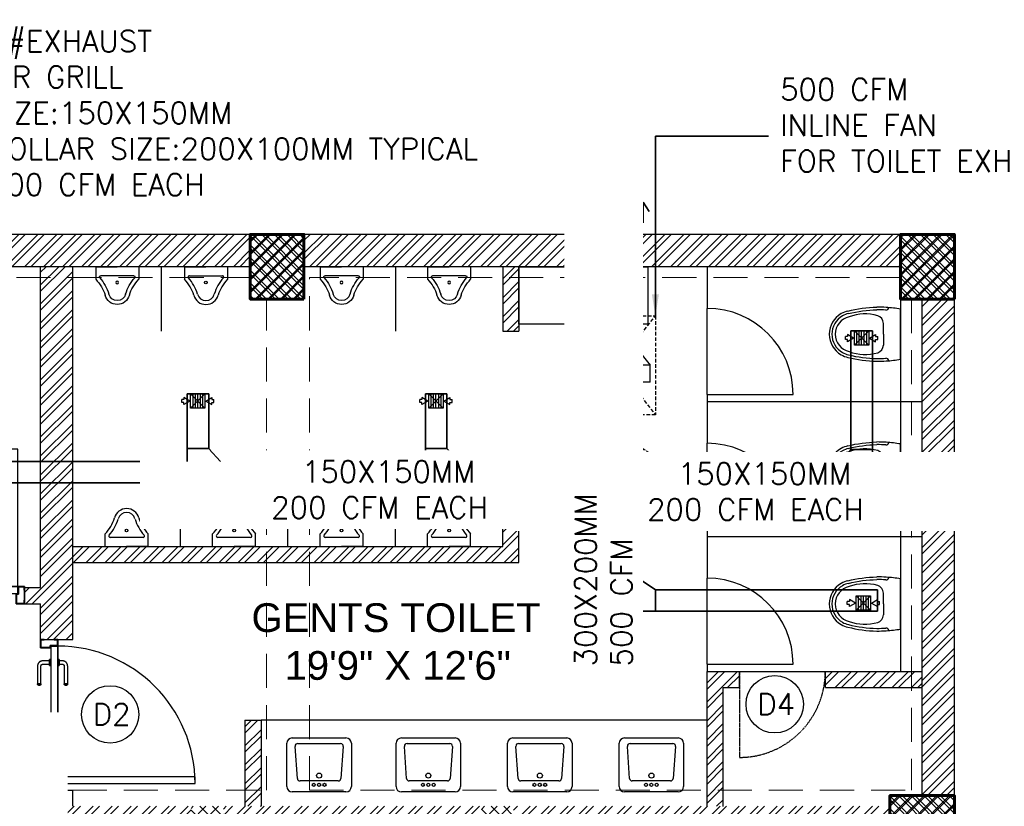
# Model space of a CAD drawing. Header units: inches. Extents: x 110711 to 158499, y 12149 to 19253.
# Tile 30 of 46: x 124023 to 124298, y 18193 to 18412. Entities that reach past the tile are written whole.
import ezdxf

# ---------------------------------------------------------------- set-up
doc = ezdxf.new("R2010")
doc.units = ezdxf.units.IN
doc.header["$MEASUREMENT"] = 0
doc.linetypes.add('HIDDEN', pattern=[0.375, 0.25, -0.125])
for name, color, linetype in [('0-SA-DUCT', 250, 'Continuous'), ('AC-SAD', 104, 'Continuous'), ('AR PLANS', 7, 'Continuous'), ('PP-HVAC- GRILL', 1, 'Continuous')]:
    doc.layers.add(name, color=color, linetype=linetype)
for name, color, linetype, lineweight in [('DIFFUSER', 3, 'Continuous', 30), ('EXHAUST AIR DUCT', 13, 'Continuous', 35), ('HVAC SERVICE', 7, 'Continuous', 35), ('HVAC TEXT PP', 7, 'Continuous', 20), ('INLINE  EXHAUST', 211, 'Continuous', 0), ('PD_COLUMN', 2, 'Continuous', 60), ('PD_DOOR', 42, 'Continuous', 25), ('PD_HATCH', 45, 'Continuous', 9)]:
    doc.layers.add(name, color=color, linetype=linetype, lineweight=lineweight)
doc.layers.add('PD_BASE', color=8, linetype='Continuous', transparency=0.5)
doc.styles.get("Standard").update_dxf_attribs({"font": 'romans.shx', "height": 6})
doc.styles.add('style1', font='arial.ttf', dxfattribs={"height": 500})
doc.dimstyles.new('ISO-10', dxfattribs={"dimtxt": 6, "dimasz": 0.5, "dimexe": 1.25, "dimexo": 0.625, "dimtad": 1, "dimtoh": 1, "dimdec": 1, "dimlunit": 4, "dimtxsty": 'Standard', "dimblk": 'ARCHTICK', "dimcen": 2.5, "dimclrt": 3, "dimadec": 0, "dimazin": 0, "dimtfac": 1, "dimtdec": 1, "dimtmove": 1, "dimatfit": 3, "dimfxl": 1, "dimarcsym": 0})
pattern_1 = [(45, (27129.4692, 17879.387), (-2.65165043, 2.65165043), []), (45, (27131.237, 17879.387), (-2.65165043, 2.65165043), [])]
pattern_2 = [(45, (145443.2833, 25769.4912), (-1.767766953, 1.767766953), []), (135, (145443.2833, 25769.4912), (-1.767766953, -1.767766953), [])]

# ---------------------------------------------------------------- blocks, each defined once
blk = doc.blocks.new('columns2')
at = {"layer": 'PD_HATCH'}
h = blk.add_hatch(dxfattribs=at)
h.set_pattern_fill('ANSI37', color=175, scale=20)
h.paths.add_polyline_path([(387, -250), (387, -268), (369, -268), (369, -250)])
h.paths.add_polyline_path([(18, 0), (18, -15), (0, -15), (0, 0)])
h.paths.add_polyline_path([(18, -828), (18, -813), (0, -813), (0, -828)])
h.paths.add_polyline_path([(201, -870), (186, -870), (186, -888), (201, -888)])
h.paths.add_polyline_path([(570, -870), (555, -870), (555, -888), (570, -888)])
h.paths.add_polyline_path([(754.5, -870), (739.5, -870), (739.5, -888), (754.5, -888)])
h.paths.add_polyline_path([(934.5, -870), (919.5, -870), (919.5, -888), (934.5, -888)])
h.paths.add_polyline_path([(385.5, -870), (370.5, -870), (370.5, -888), (385.5, -888)])
h.paths.add_polyline_path([(201, 42), (186, 42), (186, 60), (201, 60)])
h.paths.add_polyline_path([(387, -578), (387, -560), (369, -560), (369, -578)])
h.paths.add_polyline_path([(1116, -731.5), (1116, -716.5), (1098, -716.5), (1098, -731.5)])
h.paths.add_polyline_path([(1116, -111.5), (1116, -96.5), (1098, -96.5), (1098, -111.5)])
h.paths.add_polyline_path([(1116, -561.5), (1116, -576.5), (1098, -576.5), (1098, -561.5)])
h.paths.add_polyline_path([(1116, -251.5), (1116, -266.5), (1098, -266.5), (1098, -251.5)])
h.paths.add_polyline_path([(0, -731.5), (0, -716.5), (18, -716.5), (18, -731.5)])
h.paths.add_polyline_path([(0, -111.5), (0, -96.5), (18, -96.5), (18, -111.5)])
h.paths.add_polyline_path([(0, -406.5), (0, -421.5), (18, -421.5), (18, -406.5)])
h.paths.add_polyline_path([(0, -561.5), (0, -576.5), (18, -576.5), (18, -561.5)])
h.paths.add_polyline_path([(0, -251.5), (0, -266.5), (18, -266.5), (18, -251.5)])
h.paths.add_polyline_path([(993, -111.5), (993, -99.5), (984, -99.5), (984, -111.5)])
h.paths.add_polyline_path([(993, -189.5), (993, -201.5), (984, -201.5), (984, -189.5)])
h.paths.add_polyline_path([(903, -111.5), (903, -99.5), (912, -99.5), (912, -111.5)])
h.paths.add_polyline_path([(903, -189.5), (903, -201.5), (912, -201.5), (912, -189.5)])
h.paths.add_polyline_path([(75, -870), (60, -870), (60, -888), (75, -888)])
h.paths.add_polyline_path([(1116, -870), (1101, -870), (1101, -888), (1116, -888)])
h.paths.add_polyline_path([(75, 42), (60, 42), (60, 60), (75, 60)])
h.paths.add_polyline_path([(570, 42), (555, 42), (555, 60), (570, 60)])
h.paths.add_polyline_path([(754.5, 42), (739.5, 42), (739.5, 60), (754.5, 60)])
h.paths.add_polyline_path([(934.5, 42), (919.5, 42), (919.5, 60), (934.5, 60)])
h.paths.add_polyline_path([(385.5, 42), (370.5, 42), (370.5, 60), (385.5, 60)])
h.paths.add_polyline_path([(1116, 42), (1101, 42), (1101, 60), (1116, 60)])
h.paths.add_polyline_path([(738, -250), (738, -268), (756, -268), (756, -250)])
h.paths.add_polyline_path([(756, -578), (756, -560), (738, -560), (738, -578)])
at = {"layer": 'PD_COLUMN', "color": 175}
for points in [[(934.5, 42), (919.5, 42), (919.5, 60), (934.5, 60)], [(1116, 42), (1101, 42), (1101, 60), (1116, 60)], [(1116, -111.5), (1116, -96.5), (1098, -96.5), (1098, -111.5)]]:
    blk.add_lwpolyline(points, close=True, dxfattribs=at)
at = {"layer": 'PD_HATCH', "color": 175, "linetype": 'HIDDEN', "ltscale": 38}
for p, q in [((754.5, 60), (919.5, 60)), ((1101, 60), (934.5, 60)), ((754.5, 48), (919.5, 48)), ((1101, 48), (936, 48)), ((936, -95), (936, 48)), ((924, -95), (924, 42)), ((1104, 42), (1104, -95)), ((1116, 42), (1116, -96.5)), ((756, -95), (924, -95)), ((936, -95), (1104, -95))]:
    blk.add_line(p, q, dxfattribs=at)
blk = doc.blocks.new('A$C24556D30')
at = {"color": 8}
for p, q in [((170, 400), (170, 20)), ((300, 210), (300, 292.2)), ((300, 210), (300, 127.8))]:
    blk.add_line(p, q, dxfattribs=at)
for points in [[(279.9, 412.5, 0.02753), (170, 400, 0.02753)], [(564.9, 366.1, 0.054905), (349.5, 395, 0.054905)], [(569.7, 385.6, 0.054905), (350, 415, 0.054905)], [(300, 210), (300, 290, 0.704392)], [(300, 210), (300, 130, -0.704392)], [(170, 20, 0.02753), (279.9, 7.5, 0.02753)], [(564.9, 53.9, -0.054905), (349.5, 25, -0.054905)], [(569.7, 34.4, -0.054905), (350, 5, -0.054905)]]:
    blk.add_lwpolyline(points, format="xyb", dxfattribs=at)
for centre, radius, start, end in [((279.9, 412.5), 20, 184.59048, 273.88227), ((350, -585), 1000, 90, 94.02044), ((350, -585), 980, 90, 94.02044), ((530, 210), 180, 60, 77.24247), ((360, 292.2), 60, 105.92494, 180), ((439, 15.2), 348.1, 69.70099, 105.92494), ((530, 210), 135, 0, 77.24247), ((530, 210), 160, 60, 77.24247), ((530, 210), 160, 0, 60), ((530, 210), 180, 0, 60), ((530, 210), 135, 282.75753, 0), ((530, 210), 160, 300, 0), ((530, 210), 180, 300, 0), ((360, 127.8), 60, 180, 254.07506), ((439, 404.8), 348.1, 254.07506, 290.29901), ((279.9, 7.5), 20, 86.11773, 175.40952), ((350, 1005), 1000, 265.97956, 270), ((350, 1005), 980, 265.97956, 270), ((530, 210), 160, 282.75753, 300), ((530, 210), 180, 282.75753, 300)]:
    blk.add_arc(centre, radius, start, end, dxfattribs=at)
blk = doc.blocks.new('LV')
at = {"color": 8}
for p, q in [((-254, 510.1), (254, 510.1)), ((-304.8, 50.8), (-304.8, 459.3)), ((-205.3, 127), (-226.3, 430.8)), ((-201, 458), (203.1, 458)), ((228.4, 430.6), (205.5, 126.8)), ((304.8, 459.3), (304.8, 50.8)), ((180.2, 103.5), (-180, 103.5)), ((254, 0), (-254, 0))]:
    blk.add_line(p, q, dxfattribs=at)
for centre, radius in [((0.4, 154.3), 23.6), ((-50.8, 67.2), 14.4), ((0, 67.2), 15.3), ((50.8, 67.2), 14.4)]:
    blk.add_circle(centre, radius, dxfattribs=at)
for centre, radius, start, end in [((-254, 459.3), 50.8, 90, 180), ((254, 459.3), 50.8, 0, 90), ((-201, 432.6), 25.4, 90, 184.20165), ((203.1, 432.6), 25.4, 355.41795, 90), ((-180, 128.9), 25.4, 184.20165, 270), ((180.2, 128.9), 25.4, 270, 355.41795), ((-254, 50.8), 50.8, 180, 270), ((254, 50.8), 50.8, 270, 0)]:
    blk.add_arc(centre, radius, start, end, dxfattribs=at)
blk = doc.blocks.new('A$C33087201')
at = {"color": 8}
for p, q in [((0, 289.6), (165, 289.6)), ((0, 289.6), (0, 193.2)), ((330, 289.6), (165, 289.6)), ((330, 289.6), (330, 193.2)), ((38.1, 220.9), (291.9, 220.9))]:
    blk.add_line(p, q, dxfattribs=at)
blk.add_circle((165, 168.2), 10.4, dxfattribs=at)
for centre, radius, start, end in [((-215.7, -16.2), 300.6, 16.9059, 44.14458), ((38.1, 210.9), 10, 90, 221.82421), ((-215.7, -16.2), 330.6, 16.9059, 41.82421), ((545.7, -16.2), 330.6, 138.17579, 163.0941), ((545.7, -16.2), 300.6, 135.85542, 163.0941), ((291.9, 210.9), 10, 318.17579, 90), ((164.8, 96.2), 66.2, 195.06809, 270.09426), ((165.2, 96.2), 66.2, 269.90574, 344.93191), ((164.8, 96.2), 96.2, 195.06809, 270.09426), ((165.2, 96.2), 96.2, 269.90574, 344.93191)]:
    blk.add_arc(centre, radius, start, end, dxfattribs=at)
blk = doc.blocks.new('door 1')
at = {"layer": 'PD_DOOR', "color": 8}
for p, q in [((159755.9, 15337.6), (159695.9, 15337.6)), ((159695.9, 15337.6), (159695.9, 15312.6)), ((159695.9, 15312.6), (159695.9, 15337.6)), ((159695.9, 15337.6), (159755.9, 15337.6)), ((159695.9, 15212.6), (159695.9, 15337.6)), ((159697.9, 15312.6), (159697.9, 15335.6)), ((159697.9, 15335.6), (159753.9, 15335.6)), ((159753.9, 15335.6), (159697.9, 15335.6)), ((159697.9, 15335.6), (159697.9, 15312.6)), ((159753.9, 15335.6), (159753.9, 15267.6)), ((159753.9, 15267.6), (159753.9, 15335.6)), ((159755.9, 15265.6), (159755.9, 15337.6)), ((159755.9, 15337.6), (159755.9, 15265.6)), ((160472.9, 15356.5), (160472.9, 15360.1)), ((160472.9, 15360.1), (160472.9, 15356.5)), ((160602.9, 15360.1), (160472.9, 15360.1)), ((160472.9, 15360.1), (160472.9, 15359.7)), ((160472.9, 15335.1), (160472.9, 15360.1)), ((160472.9, 15359.7), (160472.9, 15335.6)), ((160472.9, 15335.1), (160472.9, 15338.8)), ((160472.9, 15338.8), (160472.9, 15335.1)), ((160472.9, 15335.6), (160472.9, 15335.1)), ((160472.9, 15335.1), (160602.9, 15335.1)), ((160795.9, 15337.6), (160735.9, 15337.6)), ((160735.9, 15337.6), (160735.9, 15265.6)), ((160735.9, 15265.6), (160735.9, 15337.6)), ((160735.9, 15337.6), (160795.9, 15337.6)), ((160737.9, 15267.6), (160737.9, 15335.6)), ((160737.9, 15335.6), (160793.9, 15335.6)), ((160793.9, 15335.6), (160737.9, 15335.6)), ((160737.9, 15335.6), (160737.9, 15267.6)), ((160793.9, 15335.6), (160793.9, 15312.6)), ((160793.9, 15312.6), (160793.9, 15335.6)), ((160795.9, 15312.6), (160795.9, 15337.6)), ((160795.9, 15337.6), (160795.9, 15312.6)), ((160795.9, 15337.6), (160795.9, 15212.6)), ((159695.9, 15312.6), (159697.9, 15312.6)), ((159697.9, 15312.6), (159695.9, 15312.6)), ((159753.9, 15267.6), (159738.9, 15267.6)), ((159738.9, 15267.6), (159738.9, 15214.6)), ((159738.9, 15214.6), (159738.9, 15267.6)), ((159738.9, 15267.6), (159753.9, 15267.6)), ((159740.9, 15212.6), (159740.9, 15265.6)), ((159740.9, 15265.6), (159755.9, 15265.6)), ((159755.9, 15265.6), (159740.9, 15265.6)), ((159740.9, 15265.6), (159740.9, 15212.6)), ((160747.9, 15262.6), (159743.9, 15262.6)), ((159743.9, 15262.6), (159743.9, 15212.6)), ((160747.9, 15262.6), (159743.9, 15262.6)), ((159743.9, 15262.6), (159743.9, 15212.6)), ((160605.4, 15272.6), (160605.4, 15262.6)), ((160622.1, 15272.6), (160605.4, 15272.6)), ((160605.4, 15272.6), (160622.1, 15272.6)), ((160650.4, 15262.6), (160605.4, 15262.6)), ((160605.4, 15262.6), (160650.4, 15262.6)), ((160615.4, 15322.6), (160615.4, 15272.6)), ((160640.4, 15272.6), (160615.4, 15272.6)), ((160615.4, 15272.6), (160621.7, 15272.6)), ((160617.9, 15267.6), (160617.9, 15262.6)), ((160637.9, 15267.6), (160617.9, 15267.6)), ((160617.9, 15267.6), (160637.9, 15267.6)), ((160637.9, 15262.6), (160617.9, 15262.6)), ((160617.9, 15262.6), (160637.9, 15262.6)), ((160621.7, 15272.6), (160624.7, 15272.6)), ((160624.7, 15272.6), (160627.9, 15272.6)), ((160627.9, 15272.6), (160631.2, 15272.6)), ((160627.9, 15272.6), (160650.4, 15272.6)), ((160631.2, 15272.6), (160634.2, 15272.6)), ((160650.4, 15272.6), (160633.8, 15272.6)), ((160634.2, 15272.6), (160640.4, 15272.6)), ((160637.9, 15262.6), (160637.9, 15267.6)), ((160640.4, 15272.6), (160640.4, 15322.6)), ((160650.4, 15262.6), (160650.4, 15272.6)), ((160735.9, 15265.6), (160750.9, 15265.6)), ((160750.9, 15265.6), (160735.9, 15265.6)), ((160752.9, 15267.6), (160737.9, 15267.6)), ((160737.9, 15267.6), (160752.9, 15267.6)), ((160747.9, 15212.6), (160747.9, 15262.6)), ((160747.9, 15262.6), (160747.9, 15212.6)), ((160750.9, 15265.6), (160750.9, 15212.6)), ((160750.9, 15212.6), (160750.9, 15265.6)), ((160752.9, 15214.6), (160752.9, 15267.6)), ((160752.9, 15267.6), (160752.9, 15214.6)), ((160793.9, 15312.6), (160795.9, 15312.6)), ((160795.9, 15312.6), (160793.9, 15312.6)), ((159697.9, 15237.6), (159695.9, 15237.6)), ((159695.9, 15237.6), (159695.9, 15212.6)), ((159695.9, 15212.6), (159695.9, 15237.6)), ((159695.9, 15237.6), (159697.9, 15237.6)), ((159695.9, 15212.6), (159740.9, 15212.6)), ((159740.9, 15212.6), (159695.9, 15212.6)), ((159695.9, 15212.6), (159743.9, 15212.6)), ((159743.9, 15212.6), (159695.9, 15212.6)), ((159697.9, 15214.6), (159697.9, 15237.6)), ((159697.9, 15237.6), (159697.9, 15214.6)), ((159738.9, 15214.6), (159697.9, 15214.6)), ((159697.9, 15214.6), (159738.9, 15214.6)), ((159793.9, 15212.6), (159743.9, 15212.6)), ((159743.9, 15212.6), (159743.9, 14208.6)), ((159743.9, 15212.6), (160747.9, 15212.6)), ((159743.9, 15212.6), (159793.9, 15212.6)), ((159743.9, 15212.6), (159793.9, 15212.6)), ((159793.9, 15212.6), (159743.9, 15212.6)), ((159793.9, 14208.6), (159793.9, 15212.6)), ((159793.9, 15212.6), (160747.9, 15212.6)), ((159793.9, 15212.6), (160747.9, 15212.6)), ((160747.9, 15212.6), (159793.9, 15212.6)), ((160605.4, 15212.6), (160605.4, 15202.6)), ((160605.4, 15212.6), (160650.4, 15212.6)), ((160639.2, 15212.6), (160605.4, 15212.6)), ((160605.4, 15202.6), (160650.4, 15202.6)), ((160650.4, 15202.6), (160605.4, 15202.6)), ((160615.4, 15202.6), (160615.4, 15177.6)), ((160615.4, 15202.6), (160640.4, 15202.6)), ((160640.4, 15202.6), (160615.4, 15202.6)), ((160617.9, 15212.6), (160617.9, 15207.6)), ((160617.9, 15212.6), (160637.9, 15212.6)), ((160618.3, 15212.6), (160617.9, 15212.6)), ((160617.9, 15207.6), (160637.9, 15207.6)), ((160637.9, 15207.6), (160617.9, 15207.6)), ((160637.9, 15212.6), (160618.3, 15212.6)), ((160637.9, 15207.6), (160637.9, 15212.6)), ((160650.4, 15212.6), (160639.2, 15212.6)), ((160640.4, 15177.6), (160640.4, 15202.6)), ((160650.4, 15202.6), (160650.4, 15212.6)), ((160747.9, 15212.6), (160795.9, 15212.6)), ((160795.9, 15212.6), (160747.9, 15212.6)), ((160750.9, 15212.6), (160795.9, 15212.6)), ((160795.9, 15212.6), (160750.9, 15212.6)), ((160793.9, 15214.6), (160752.9, 15214.6)), ((160752.9, 15214.6), (160793.9, 15214.6)), ((160795.9, 15237.6), (160793.9, 15237.6)), ((160793.9, 15237.6), (160793.9, 15214.6)), ((160793.9, 15214.6), (160793.9, 15237.6)), ((160793.9, 15237.6), (160795.9, 15237.6)), ((160795.9, 15212.6), (160795.9, 15237.6)), ((160795.9, 15237.6), (160795.9, 15212.6)), ((160472.9, 15165.1), (160472.9, 15161.5)), ((160472.9, 15161.5), (160472.9, 15165.1)), ((160602.9, 15165.1), (160472.9, 15165.1)), ((160472.9, 15165.1), (160472.9, 15164.7)), ((160472.9, 15140.1), (160472.9, 15165.1)), ((160472.9, 15164.7), (160472.9, 15140.6)), ((160472.9, 15143.8), (160472.9, 15140.1)), ((160472.9, 15140.1), (160472.9, 15143.8)), ((160472.9, 15140.6), (160472.9, 15140.1)), ((160472.9, 15140.1), (160602.9, 15140.1)), ((159743.9, 14208.6), (159793.9, 14208.6))]:
    blk.add_line(p, q, dxfattribs=at)
at = {"layer": 'PD_DOOR', "color": 8, "flags": 128}
for points in [[(160460.4, 15347.6), (160460.5, 15348.1), (160460.5, 15348.6), (160460.5, 15349.1), (160460.6, 15349.6), (160460.7, 15350.1), (160460.8, 15350.6), (160460.9, 15351.1), (160461.1, 15351.6), (160461.2, 15352), (160461.4, 15352.5), (160461.6, 15353), (160461.9, 15353.4), (160462.1, 15353.9), (160462.4, 15354.3), (160462.6, 15354.7), (160462.9, 15355.1), (160463.2, 15355.5), (160463.5, 15355.9), (160463.9, 15356.3), (160464.2, 15356.6), (160464.6, 15357), (160465, 15357.3), (160465.4, 15357.6), (160465.8, 15357.9), (160466.2, 15358.2), (160466.6, 15358.4), (160467, 15358.7), (160467.5, 15358.9), (160467.9, 15359.1), (160468.4, 15359.3), (160468.9, 15359.5), (160469.4, 15359.6), (160469.8, 15359.8), (160470.3, 15359.9), (160470.8, 15360), (160471.3, 15360), (160471.8, 15360.1), (160472.3, 15360.1), (160472.8, 15360.1), (160472.9, 15360.1)], [(160472.9, 15335.1), (160472.4, 15335.2), (160471.9, 15335.2), (160471.4, 15335.2), (160470.9, 15335.3), (160470.5, 15335.4), (160470, 15335.5), (160469.5, 15335.6), (160469, 15335.8), (160468.5, 15335.9), (160468.1, 15336.1), (160467.6, 15336.3), (160467.2, 15336.6), (160466.7, 15336.8), (160466.3, 15337.1), (160465.9, 15337.3), (160465.5, 15337.6), (160465.1, 15337.9), (160464.7, 15338.2), (160464.3, 15338.6), (160464, 15338.9), (160463.6, 15339.3), (160463.3, 15339.7), (160463, 15340.1), (160462.7, 15340.5), (160462.4, 15340.9), (160462.2, 15341.3), (160461.9, 15341.8), (160461.7, 15342.2), (160461.5, 15342.7), (160461.3, 15343.1), (160461.1, 15343.6), (160461, 15344.1), (160460.8, 15344.5), (160460.7, 15345), (160460.6, 15345.5), (160460.5, 15346), (160460.5, 15346.5), (160460.5, 15347), (160460.4, 15347.5), (160460.4, 15347.6)], [(160640.4, 15322.6), (160640.4, 15324.1), (160640.3, 15325.6), (160640.2, 15327.1), (160640, 15328.6), (160639.7, 15330.1), (160639.4, 15331.6), (160639, 15333), (160638.5, 15334.4), (160638, 15335.9), (160637.5, 15337.2), (160636.9, 15338.6), (160636.2, 15340), (160635.5, 15341.3), (160634.7, 15342.6), (160633.9, 15343.8), (160633, 15345), (160632.1, 15346.2), (160631.1, 15347.4), (160630.1, 15348.5), (160629.1, 15349.5), (160628, 15350.6), (160626.8, 15351.5), (160625.7, 15352.5), (160624.4, 15353.4), (160623.2, 15354.2), (160621.9, 15355), (160620.6, 15355.7), (160619.3, 15356.4), (160617.9, 15357), (160616.5, 15357.6), (160615.1, 15358.1), (160613.7, 15358.6), (160612.2, 15359), (160610.8, 15359.3), (160609.3, 15359.6), (160607.8, 15359.8), (160606.3, 15360), (160604.8, 15360.1), (160603.3, 15360.1), (160602.9, 15360.1)], [(160602.9, 15335.1), (160603.4, 15335.1), (160603.9, 15335.1), (160604.4, 15335.1), (160604.9, 15335), (160605.4, 15334.9), (160605.9, 15334.8), (160606.4, 15334.7), (160606.9, 15334.5), (160607.3, 15334.3), (160607.8, 15334.2), (160608.3, 15334), (160608.7, 15333.7), (160609.2, 15333.5), (160609.6, 15333.2), (160610, 15333), (160610.4, 15332.7), (160610.8, 15332.4), (160611.2, 15332), (160611.6, 15331.7), (160611.9, 15331.4), (160612.2, 15331), (160612.6, 15330.6), (160612.9, 15330.2), (160613.2, 15329.8), (160613.5, 15329.4), (160613.7, 15329), (160614, 15328.5), (160614.2, 15328.1), (160614.4, 15327.6), (160614.6, 15327.2), (160614.8, 15326.7), (160614.9, 15326.2), (160615.1, 15325.7), (160615.2, 15325.3), (160615.3, 15324.8), (160615.3, 15324.3), (160615.4, 15323.8), (160615.4, 15323.3), (160615.4, 15322.8), (160615.4, 15322.6)], [(160460.4, 15152.6), (160460.5, 15153.1), (160460.5, 15153.6), (160460.5, 15154.1), (160460.6, 15154.6), (160460.7, 15155.1), (160460.8, 15155.6), (160460.9, 15156.1), (160461.1, 15156.6), (160461.2, 15157), (160461.4, 15157.5), (160461.6, 15158), (160461.9, 15158.4), (160462.1, 15158.9), (160462.4, 15159.3), (160462.6, 15159.7), (160462.9, 15160.1), (160463.2, 15160.5), (160463.5, 15160.9), (160463.9, 15161.3), (160464.2, 15161.6), (160464.6, 15162), (160465, 15162.3), (160465.4, 15162.6), (160465.8, 15162.9), (160466.2, 15163.2), (160466.6, 15163.4), (160467, 15163.7), (160467.5, 15163.9), (160467.9, 15164.1), (160468.4, 15164.3), (160468.9, 15164.5), (160469.4, 15164.6), (160469.8, 15164.8), (160470.3, 15164.9), (160470.8, 15165), (160471.3, 15165), (160471.8, 15165.1), (160472.3, 15165.1), (160472.8, 15165.1), (160472.9, 15165.1)], [(160472.9, 15140.1), (160472.4, 15140.2), (160471.9, 15140.2), (160471.4, 15140.2), (160470.9, 15140.3), (160470.5, 15140.4), (160470, 15140.5), (160469.5, 15140.6), (160469, 15140.8), (160468.5, 15140.9), (160468.1, 15141.1), (160467.6, 15141.3), (160467.2, 15141.6), (160466.7, 15141.8), (160466.3, 15142.1), (160465.9, 15142.3), (160465.5, 15142.6), (160465.1, 15142.9), (160464.7, 15143.2), (160464.3, 15143.6), (160464, 15143.9), (160463.6, 15144.3), (160463.3, 15144.7), (160463, 15145.1), (160462.7, 15145.5), (160462.4, 15145.9), (160462.2, 15146.3), (160461.9, 15146.8), (160461.7, 15147.2), (160461.5, 15147.7), (160461.3, 15148.1), (160461.1, 15148.6), (160461, 15149.1), (160460.8, 15149.5), (160460.7, 15150), (160460.6, 15150.5), (160460.5, 15151), (160460.5, 15151.5), (160460.5, 15152), (160460.4, 15152.5), (160460.4, 15152.6)], [(160602.9, 15140.1), (160604.4, 15140.2), (160605.9, 15140.3), (160607.4, 15140.4), (160608.9, 15140.6), (160610.4, 15140.9), (160611.9, 15141.2), (160613.3, 15141.6), (160614.7, 15142), (160616.2, 15142.5), (160617.5, 15143.1), (160618.9, 15143.7), (160620.3, 15144.4), (160621.6, 15145.1), (160622.9, 15145.9), (160624.1, 15146.7), (160625.3, 15147.6), (160626.5, 15148.5), (160627.7, 15149.5), (160628.8, 15150.5), (160629.8, 15151.5), (160630.9, 15152.6), (160631.8, 15153.8), (160632.8, 15154.9), (160633.7, 15156.1), (160634.5, 15157.4), (160635.3, 15158.7), (160636, 15160), (160636.7, 15161.3), (160637.3, 15162.7), (160637.9, 15164.1), (160638.4, 15165.5), (160638.9, 15166.9), (160639.3, 15168.3), (160639.6, 15169.8), (160639.9, 15171.3), (160640.1, 15172.8), (160640.3, 15174.2), (160640.4, 15175.7), (160640.4, 15177.2), (160640.4, 15177.6)], [(160615.4, 15177.6), (160615.4, 15177.1), (160615.4, 15176.6), (160615.4, 15176.1), (160615.3, 15175.7), (160615.2, 15175.2), (160615.1, 15174.7), (160615, 15174.2), (160614.8, 15173.7), (160614.6, 15173.2), (160614.5, 15172.8), (160614.3, 15172.3), (160614, 15171.9), (160613.8, 15171.4), (160613.5, 15171), (160613.3, 15170.6), (160613, 15170.2), (160612.7, 15169.8), (160612.3, 15169.4), (160612, 15169), (160611.7, 15168.7), (160611.3, 15168.3), (160610.9, 15168), (160610.5, 15167.7), (160610.1, 15167.4), (160609.7, 15167.1), (160609.3, 15166.9), (160608.8, 15166.6), (160608.4, 15166.4), (160607.9, 15166.2), (160607.5, 15166), (160607, 15165.8), (160606.5, 15165.7), (160606, 15165.5), (160605.6, 15165.4), (160605.1, 15165.3), (160604.6, 15165.3), (160604.1, 15165.2), (160603.6, 15165.2), (160603.1, 15165.1), (160602.9, 15165.1)]]:
    blk.add_lwpolyline(points, dxfattribs=at)
at = {"layer": 'PD_DOOR', "color": 8}
blk.add_arc((159743.9, 15212.6), 1004, 270, 0, dxfattribs=at)
blk = doc.blocks.new('DOOR1')
at = {"color": 8, "xscale": 0.03818181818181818, "yscale": 0.03818181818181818, "zscale": 0.03818181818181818, "rotation": 90}
blk.add_blockref('door 1', (-2370.94, -8406.75), dxfattribs=at)
blk = doc.blocks.new('D4')
at = {"layer": 'PD_DOOR', "color": 8}
blk.add_circle((0, 0), 8, dxfattribs=at)
at = {"layer": 'PD_DOOR', "color": 8, "insert": (-4.87, 3.03), "char_height": 6, "width": 47.1418, "attachment_point": 1}
blk.add_mtext('D4', dxfattribs=at)
blk = doc.blocks.new('FF')
at = {"layer": 'PD_BASE'}
h = blk.add_hatch(dxfattribs=at)
h.set_pattern_fill('ANSI32', color=8, scale=10)
h.set_pattern_definition([(45, (5.85, -834.2493), (-2.65165, 2.65165), []), (45, (7.6176, -834.2493), (-2.65165, 2.65165), [])])
h.paths.add_polyline_path([(9, -791.5), (0, -791.5), (0, -873), (9, -873)])
h.paths.add_polyline_path([(370.5, -939), (201, -939), (201, -948), (370.5, -948)])
h.paths.add_polyline_path([(555, -939), (385.5, -939), (385.5, -948), (555, -948)])
h.paths.add_polyline_path([(9, -75), (0, -75), (0, -156.5), (9, -156.5)])
h.paths.add_polyline_path([(9, -171.5), (0, -171.5), (0, -311.5), (9, -311.5)])
h.paths.add_polyline_path([(9, -326.5), (0, -326.5), (0, -466.5), (9, -466.5)])
h.paths.add_polyline_path([(9, -481.5), (0, -481.5), (0, -621.5), (9, -621.5)])
h.paths.add_polyline_path([(9, -636.5), (0, -636.5), (0, -776.5), (9, -776.5)])
h.paths.add_polyline_path([(1101, 0), (934.5, 0), (934.5, -9), (1101, -9)])
h.paths.add_polyline_path([(919.5, 0), (754.5, 0), (754.5, -9), (919.5, -9)])
h.paths.add_polyline_path([(739.5, 0), (570, 0), (570, -9), (739.5, -9)])
h.paths.add_polyline_path([(555, 0), (385.5, 0), (385.5, -9), (555, -9)])
h.paths.add_polyline_path([(186, 0), (75, 0), (75, -9), (186, -9)])
h.paths.add_polyline_path([(60, 0), (0, 0), (0, -60), (9, -60), (9, -9), (60, -9)])
h.paths.add_polyline_path([(9, -888), (0, -888), (0, -948), (60, -948), (60, -939), (9, -939)])
h.paths.add_polyline_path([(186, -939), (75, -939), (75, -948), (186, -948)])
h.paths.add_polyline_path([(594.75, -939), (570, -939), (570, -948), (594.75, -948)])
h.paths.add_polyline_path([(739.5, -939), (714.75, -939), (714.75, -948), (739.5, -948)])
h.paths.add_polyline_path([(777, -939), (754.5, -939), (754.5, -948), (777, -948)])
h.paths.add_polyline_path([(919.5, -939), (897, -939), (897, -948), (919.5, -948)])
h.paths.add_polyline_path([(957, -939), (934.5, -939), (934.5, -948), (957, -948)])
h.paths.add_polyline_path([(1101, -939), (1077, -939), (1077, -948), (1101, -948)])
h.paths.add_polyline_path([(1116, -930), (1107, -930)])
h.paths.add_polyline_path([(1116, -791.5), (1107, -791.5), (1107, -930), (1116, -930)])
h.paths.add_polyline_path([(1116, -636.5), (1107, -636.5), (1107, -776.5), (1116, -776.5)])
h.paths.add_polyline_path([(1116, -326.5), (1107, -326.5), (1107, -621.5), (1116, -621.5)])
h.paths.add_polyline_path([(1116, -18), (1107, -18), (1107, -156.5), (1116, -156.5)])
h.paths.add_polyline_path([(1098, -159.5), (993, -159.5), (993, -168.5), (1098, -168.5)])
h.paths.add_polyline_path([(993, -171.5), (984, -171.5), (984, -249.5), (993, -249.5)])
h.paths.add_polyline_path([(984, -159.5), (912, -159.5), (912, -168.5), (984, -168.5)])
h.paths.add_polyline_path([(912, -171.5), (903, -171.5), (903, -249.5), (912, -249.5)])
h.paths.add_polyline_path([(903, -159.5), (822, -159.5), (822, -261.5), (849, -261.5), (849, -252.5), (831, -252.5), (831, -168.5), (903, -168.5)])
h.paths.add_polyline_path([(903, -252.5), (885, -252.5), (885, -261.5), (903, -261.5)], flags=17)
h.paths.add_polyline_path([(930, -252.5), (912, -252.5), (912, -261.5), (930, -261.5)])
h.paths.add_polyline_path([(984, -252.5), (966, -252.5), (966, -261.5), (984, -261.5)])
h.paths.add_polyline_path([(993, -261.5), (984, -261.5), (984, -324.5), (993, -324.5)])
h.paths.add_polyline_path([(1116, -310.5), (1107, -310.5), (1107, -311.5), (1116, -311.5)])
h.paths.add_polyline_path([(1116, -171.5), (1107, -171.5), (1107, -190.5), (1116, -190.5)])
h.paths.add_polyline_path([(237.75, -9), (237.75, 0), (201, 0), (201, -9)])
h.paths.add_polyline_path([(333.75, 0), (333.75, -9), (370.5, -9), (370.5, 0)])
h = blk.add_hatch(dxfattribs=at)
h.set_pattern_fill('ANSI37', color=8, scale=20)
h.set_pattern_definition(pattern_2)
h.paths.add_polyline_path([(934.5, 0), (919.5, 0), (919.5, -18), (934.5, -18)])
h = blk.add_hatch(dxfattribs=at)
h.set_pattern_fill('ANSI37', color=8, scale=20)
h.set_pattern_definition(pattern_2)
h.paths.add_polyline_path([(1116, 0), (1101, 0), (1101, -18), (1116, -18)])
h = blk.add_hatch(dxfattribs=at)
h.set_pattern_fill('ANSI32', color=8, scale=10)
h.set_pattern_definition(pattern_1)
h.paths.add_polyline_path([(591, -9), (585, -9), (585, -45), (591, -45)])
h.paths.add_polyline_path([(591, -45), (585, -45), (585, -81), (591, -81)])
h.paths.add_polyline_path([(585, -81), (585, -117), (591, -117), (591, -81)])
h.paths.add_polyline_path([(591, -117), (585, -117), (585, -153), (591, -153)])
h.paths.add_polyline_path([(591, -153), (585, -153), (585, -189), (591, -189)])
h.paths.add_polyline_path([(591, -189), (585, -189), (585, -225), (591, -225)])
h.paths.add_polyline_path([(870, -9), (861, -9), (861, -98.5), (856.5, -98.5), (856.5, -103), (861, -103), (861, -113), (870, -113)])
h.paths.add_polyline_path([(789, -9), (784.5, -9), (784.5, -98.5), (780, -98.5), (780, -103), (814.5, -103), (814.5, -98.5), (789, -98.5)])
h.paths.add_polyline_path([(784.5, -27), (781.5, -27), (781.5, -31.5), (784.5, -31.5)], flags=17)
h.paths.add_polyline_path([(757.5, -27), (754.5, -27), (754.5, -18), (750, -18), (750, -27), (739.5, -27), (739.5, -31.5), (757.5, -31.5)])
h.paths.add_polyline_path([(703.5, -9), (699, -9), (699, -25), (699, -31.5), (703.5, -31.5), (703.5, -27)])
h.paths.add_polyline_path([(994.5, -9), (990, -9), (990, -27), (994.5, -27)])
h = blk.add_hatch(dxfattribs=at)
h.set_pattern_fill('ANSI32', color=8, scale=10)
h.set_pattern_definition(pattern_1)
h.paths.add_polyline_path([(922.5, -135.5), (918, -135.5), (918, -159.5), (922.5, -159.5)])
h.paths.add_polyline_path([(1056, -121.87), (1047, -121.87), (1047, -159.5), (1051.5, -159.5), (1051.5, -126.37), (1056, -126.37)])
h.paths.add_polyline_path([(1107, -121.87), (1080, -121.87), (1080, -126.37), (1107, -126.37)])
h.paths.add_polyline_path([(994.5, -69), (990, -69), (990, -87), (870, -87), (870, -91.5), (994.5, -91.5)])
h = blk.add_hatch(dxfattribs=at)
h.set_pattern_fill('ANSI37', color=8, scale=20)
h.set_pattern_definition(pattern_2)
h.paths.add_polyline_path([(1116, -171.5), (1116, -156.5), (1098, -156.5), (1098, -171.5)])
at = {"layer": 'PD_BASE', "color": 8, "lineweight": 30}
for p, q in [((1116, 0), (333.75, 0)), ((919.5, -9), (754.5, -9)), ((861, -98.5), (861, -9)), ((1101, -9), (934.49, -9)), ((990, -9), (990, -27)), ((994.5, -9), (994.5, -27)), ((1101, -18), (1101, -121.87)), ((990, -27), (994.5, -27)), ((990, -87), (990, -69)), ((990, -69), (994.5, -69)), ((994.5, -91.5), (994.5, -69)), ((870, -87), (990, -87)), ((870, -91.5), (994.5, -91.5)), ((856.5, -98.5), (861, -98.5)), ((856.5, -103), (856.5, -98.5)), ((856.5, -103), (861, -103)), ((861, -113), (861, -103)), ((1047, -159.5), (1047, -121.87)), ((1047, -121.87), (1056, -121.87)), ((1056, -126.37), (1056, -121.87)), ((1080, -121.87), (1107, -121.87)), ((1080, -126.37), (1080, -121.87)), ((1051.5, -159.5), (1051.5, -126.37)), ((1051.5, -126.37), (1056, -126.37)), ((1080, -126.37), (1107, -126.37)), ((918, -135.5), (918, -159.5)), ((918, -135.5), (922.5, -135.5)), ((922.5, -135.5), (922.5, -159.5)), ((861, -159.5), (861, -155)), ((861, -155), (870, -155)), ((870, -159.5), (870, -155))]:
    blk.add_line(p, q, dxfattribs=at)
at = {"layer": 'PD_BASE', "color": 8, "ltscale": 12}
for p, q in [((894.75, -27), (894.75, -9)), ((960, -9), (960, -27)), ((1047, -9), (1047, -20.62)), ((1047, -44.62), (1047, -20.62)), ((1047, -44.62), (1047, -58.25)), ((1047, -44.62), (1071, -44.62)), ((1047, -46.62), (1107, -46.62)), ((1047, -82.25), (1047, -58.25)), ((900, -87), (900, -69)), ((930, -87), (930, -69)), ((960, -87), (960, -69)), ((1047, -82.25), (1047, -95.87)), ((1047, -82.25), (1071, -82.25)), ((1047, -84.25), (1107, -84.25)), ((1047, -119.87), (1047, -95.87)), ((1047, -119.87), (1047, -121.87)), ((1047, -119.87), (1071, -119.87)), ((1056, -121.87), (1080, -121.87)), ((1047, -135.5), (922.5, -135.5))]:
    blk.add_line(p, q, dxfattribs=at)
at = {"layer": 'PD_BASE', "color": 8, "linetype": 'HIDDEN', "ltscale": 0.2}
blk.add_line((1056, -121.87), (1056, -145.87), dxfattribs=at)
at = {"layer": 'PD_BASE', "color": 8}
for points in [[(934.5, -18), (919.5, -18), (919.5, 0), (934.5, 0)], [(1116, -18), (1101, -18), (1101, 0), (1116, 0)], [(1116, -171.5), (1116, -156.5), (1098, -156.5), (1098, -171.5)]]:
    blk.add_lwpolyline(points, close=True, dxfattribs=at)
at = {"layer": 'PD_BASE', "color": 8, "lineweight": 30}
for points in [[(861, -113), (870, -113), (870, -9)], [(1107, -156.5), (1107, -18)], [(1116, -156.5), (1116, -156.5), (1116, -18)]]:
    blk.add_lwpolyline(points, dxfattribs=at)
at = {"layer": 'PD_BASE', "color": 8, "ltscale": 12}
blk.add_lwpolyline([(994.5, -9), (1030.5, -9), (1030.5, -25), (994.5, -25)], close=True, dxfattribs=at)
at = {"layer": 'PD_BASE', "color": 8}
blk.add_circle((880.4, -133.87), 8, dxfattribs=at)
at = {"layer": 'PD_BASE', "color": 8, "ltscale": 12}
for centre in [(1047, -44.62), (1047, -82.25), (1047, -119.87)]:
    blk.add_arc(centre, 24, 0, 90, dxfattribs=at)
at = {"layer": 'PD_BASE', "color": 8, "linetype": 'HIDDEN', "ltscale": 0.2}
blk.add_arc((1056, -121.87), 24, 270, 0, dxfattribs=at)
at = {"layer": 'PD_BASE', "color": 8, "ltscale": 12}
for name, p, xscale, yscale, zscale in [('A$C33087201', (888.38, -19.53), -0.03636363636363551, 0.03636363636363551, 0.03636363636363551), ('A$C33087201', (901.13, -19.53), 0.03636363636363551, 0.03636363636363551, 0.03636363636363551), ('A$C33087201', (951, -19.53), -0.03636363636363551, 0.03636363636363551, 0.03636363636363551), ('A$C33087201', (981, -19.53), -0.03636363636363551, 0.03636363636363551, 0.03636363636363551), ('LV', (938.72, -155.5), 0.0295236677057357, 0.0295236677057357, 0.0295236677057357), ('LV', (969.19, -155.5), 0.0295236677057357, 0.0295236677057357, 0.0295236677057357), ('LV', (1000.31, -155.5), 0.0295236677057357, 0.0295236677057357, 0.0295236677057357), ('LV', (1031.44, -155.5), 0.0295236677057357, 0.0295236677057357, 0.0295236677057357)]:
    blk.add_blockref(name, p, dxfattribs=dict(at, xscale=xscale, yscale=yscale, zscale=zscale))
at = {"layer": 'PD_BASE', "color": 8, "ltscale": 12, "rotation": 180}
for name, p, xscale, yscale, zscale in [('A$C24556D30', (1107.26, -20.08), 0.03684210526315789, 0.03684210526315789, 0.03684210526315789), ('A$C24556D30', (1107.26, -57.7), 0.03684210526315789, 0.03684210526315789, 0.03684210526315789), ('A$C33087201', (891, -76.47), 0.03636363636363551, 0.03636363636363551, 0.03636363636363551), ('A$C33087201', (921, -76.47), 0.03636363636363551, 0.03636363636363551, 0.03636363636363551), ('A$C33087201', (951, -76.47), 0.03636363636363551, 0.03636363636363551, 0.03636363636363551), ('A$C33087201', (981, -76.47), 0.03636363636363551, 0.03636363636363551, 0.03636363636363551), ('A$C24556D30', (1107.26, -95.33), 0.03684210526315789, 0.03684210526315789, 0.03684210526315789)]:
    blk.add_blockref(name, p, dxfattribs=dict(at, xscale=xscale, yscale=yscale, zscale=zscale))
at = {"layer": 'PD_BASE', "color": 8, "ltscale": 25, "rotation": 90.00000000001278}
blk.add_blockref('DOOR1', (-1452.77, 2853.56), dxfattribs=at)
at = {"layer": 'PD_BASE', "color": 8, "ltscale": 25}
blk.add_blockref('DOOR1', (3817.56, 2154.27), dxfattribs=at)
at = {"layer": 'PD_BASE', "color": 8}
blk.add_blockref('D4', (1065.87, -131.04), dxfattribs=at)
at = {"layer": 'PD_BASE', "color": 8, "char_height": 8, "width": 128.4952, "attachment_point": 1, "style": 'style1'}
for s, insert in [('\\pi57.527;ES', (654.93, -12.32)), ('\\pi21.817; LADIES TOILET\\P\\pi38.63;16\'7" X 18\'', (626.08, -54.62)), ('\\pi38.106;H. TOILET\\P\\pi44.447;6\' X 7\'5"', (754.69, -54.62)), ('\\pi24.294;GENTS TOILET\\P\\pi33.538;19\'9" X 12\'6"', (895.55, -102.88))]:
    blk.add_mtext(s, dxfattribs=dict(at, insert=insert))
at = {"layer": 'PD_BASE', "color": 8, "char_height": 6, "attachment_point": 1}
for s, insert, width in [('D2', (875.53, -130.83), 47.1418), ('\\pi47.526;+10" LVL', (739.09, -148.03), 137.3386)]:
    blk.add_mtext(s, dxfattribs=dict(at, insert=insert, width=width))
blk = doc.blocks.new('zw$E1C9')
at = {"layer": '0-SA-DUCT', "color": 1}
for p, q in [((0, 3.74), (6, 9.74)), ((0, 9.74), (6, 3.74)), ((0, 8.74), (6, 8.74)), ((0, 7.74), (6, 7.74)), ((0, 6.74), (6, 6.74)), ((6, 5.74), (0, 5.74)), ((6, 4.74), (0, 4.74))]:
    blk.add_line(p, q, dxfattribs=at)
at = {"layer": '0-SA-DUCT', "color": 1, "lineweight": 30}
blk.add_lwpolyline([(0, 9.74), (6, 9.74), (6, 3.74), (0, 3.74)], close=True, dxfattribs=at)
at = {"layer": 'DIFFUSER', "color": 3, "extrusion": (2.80089e-06, 4.46e-14, 1)}
for p, q in [((3, 10.1, 0), (1.51, 12.59, 0)), ((1.51, 12.59, 0), (2.38, 12.59, 0)), ((2.38, 12.59, 0), (2.38, 13.49, 0)), ((2.38, 13.49, 0), (3.62, 13.49, 0)), ((3, 10.1, 0), (4.49, 12.59, 0)), ((3.62, 12.59, 0), (3.62, 13.49, 0)), ((4.49, 12.59, 0), (3.62, 12.59, 0))]:
    blk.add_line(p, q, dxfattribs=at)
at = {"layer": 'DIFFUSER', "color": 8, "extrusion": (-4.46e-14, -2.80089e-06, 1)}
blk.add_line((1, 8.74, 0), (1, 8.74, 0), dxfattribs=at)
at = {"layer": 'DIFFUSER', "color": 3, "extrusion": (2.80089e-06, -4.46e-14, 1)}
for p, q in [((3, 3.39, 0), (1.51, 0.9, 0)), ((1.51, 0.9, 0), (2.38, 0.9, 0)), ((2.38, 0.9, 0), (2.38, 0, 0)), ((2.38, 0, 0), (3.62, 0, 0)), ((3, 3.39, 0), (4.49, 0.9, 0)), ((4.49, 0.9, 0), (3.62, 0.9, 0)), ((3.62, 0.9, 0), (3.62, 0, 0))]:
    blk.add_line(p, q, dxfattribs=at)
blk = doc.blocks.new('zw$239F')
at = {"layer": 'AC-SAD', "color": 8, "linetype": 'HIDDEN', "ltscale": 50}
for p, q in [((345, 0), (0, 270)), ((0, 0), (345, 270))]:
    blk.add_line(p, q, dxfattribs=at)
at = {"layer": 'AC-SAD'}
for p, q in [((113.9, 205.2), (172.5, 251.6)), ((172.5, 251.6), (172.5, 45.7)), ((231.1, 251.6), (172.5, 251.6)), ((231.1, 251.6), (231.1, 45.7)), ((97.6, 205.2), (97.6, 92.1)), ((97.6, 205.2), (113.9, 205.2)), ((113.9, 205.2), (113.9, 92.1)), ((231.1, 205.2), (247.3, 205.2)), ((247.3, 205.2), (247.3, 92.1)), ((345, 205.2), (345, 92.1)), ((97.6, 92.1), (113.9, 92.1)), ((113.9, 92.1), (172.5, 45.7)), ((231.1, 92.1), (247.3, 92.1)), ((231.1, 45.7), (172.5, 45.7)), ((172.5, 18.4), (172.5, 45.7)), ((216.1, 45.7), (216.1, 18.4)), ((216.1, 18.4), (172.5, 18.4))]:
    blk.add_line(p, q, dxfattribs=at)
at = {"layer": 'AC-SAD', "ltscale": 500}
for p, q in [((24.4, 205.2), (0, 205.2)), ((0, 92.1), (0, 205.2)), ((97.6, 205.2), (73.2, 205.2)), ((271.7, 205.2), (247.3, 205.2)), ((247.3, 92.1), (247.3, 205.2)), ((345, 205.2), (320.6, 205.2)), ((24.4, 92.1), (0, 92.1)), ((97.6, 92.1), (73.2, 92.1)), ((271.7, 92.1), (247.3, 92.1)), ((345, 92.1), (320.6, 92.1))]:
    blk.add_line(p, q, dxfattribs=at)
at = {"layer": 'AC-SAD', "color": 1, "ltscale": 500}
for p, q in [((24.4, 92.1), (24.4, 205.2)), ((48.8, 92.1), (48.8, 205.2)), ((73.2, 92.1), (73.2, 205.2)), ((271.7, 92.1), (271.7, 205.2)), ((296.1, 92.1), (296.1, 205.2)), ((320.6, 92.1), (320.6, 205.2))]:
    blk.add_line(p, q, dxfattribs=at)
at = {"layer": 'AC-SAD', "color": 8, "linetype": 'HIDDEN', "ltscale": 50}
blk.add_lwpolyline([(0, 0), (0, 270), (345, 270), (345, 0)], close=True, dxfattribs=at)
at = {"layer": 'AC-SAD', "color": 1, "ltscale": 500}
for centre, major_axis, ratio, start_param, end_param in [((36.6, 205.2), (-8.63, 8.63), 1, 3.926991, 7.068583), ((61, 205.2), (-8.63, 8.63), 1, 3.926991, 7.068583), ((283.9, 205.2), (-8.63, 8.63), 1, 3.926991, 7.068583), ((308.3, 205.2), (-8.63, 8.63), 1, 3.926991, 7.068583), ((36.6, 92.1), (-9.21, -9.21), 0.885218, 5.436977, 8.57857), ((61, 92.1), (-9.21, -9.21), 0.885218, 5.436977, 8.57857), ((283.9, 92.1), (-9.21, -9.21), 0.885218, 5.436977, 8.57857), ((308.3, 92.1), (-9.21, -9.21), 0.885218, 5.436977, 8.57857)]:
    blk.add_ellipse(centre, major_axis=major_axis, ratio=ratio, start_param=start_param, end_param=end_param, dxfattribs=at)
blk = doc.blocks.new('_ArchTick')
at = {"color": 0, "linetype": 'ByBlock', "const_width": 0.15}
blk.add_lwpolyline([(-0.5, -0.5), (0.5, 0.5)], dxfattribs=at)
blk = doc.blocks.new('HVAC SERVICE')
at = {"layer": 'EXHAUST AIR DUCT'}
for p, q in [((1015.66, 9.08), (1013.99, 6.48)), ((1015.66, 3.35), (1015.66, 9.08)), ((1015.66, 9.08), (1017.33, 6.48)), ((1020.25, 9.03), (1018.58, 6.42)), ((1020.25, 3.3), (1020.25, 9.03)), ((1020.25, 9.03), (1021.92, 6.42)), ((1024.58, 9.03), (1022.91, 6.42)), ((1024.58, 3.3), (1024.58, 9.03)), ((1024.58, 9.03), (1026.24, 6.42)), ((1029.16, 8.98), (1027.5, 6.37)), ((1029.16, 3.24), (1029.16, 8.98)), ((1029.16, 8.98), (1030.83, 6.37)), ((1016.86, -14.54, 0), (1016.86, 0, 0)), ((1028.86, -14.54, 0), (1028.86, 0, 0)), ((1018.34, -22.7, 0), (1016.86, -14.54, 0)), ((1016.86, -14.54, 0), (1028.86, -14.54, 0)), ((1028.86, -14.54, 0), (1027.39, -22.7, 0)), ((1093.12, -26.91, 0), (1087.12, -26.91, 0)), ((1087.12, -26.91, 0), (1087.12, -60.42, 0)), ((1093.12, -26.91, 0), (1093.12, -62.16, 0)), ((907.9, -44.48, 0), (901.9, -44.48, 0)), ((974.37, -44.48, 0), (968.37, -44.48, 0)), ((968.37, -44.48, 0), (968.37, -63.28, 0)), ((974.37, -44.48, 0), (974.37, -59.72, 0)), ((1018.34, -50.3, 0), (1016.86, -57.9, 0)), ((1028.86, -57.9, 0), (1027.39, -50.3, 0)), ((968.37, -59.72, 0), (974.37, -59.72, 0)), ((974.37, -59.72, 0), (977.7, -63.28, 0)), ((1012.73, -63.28, 0), (1016.86, -59.66, 0)), ((1016.86, -57.9, 0), (1016.86, -121.68, 0)), ((1016.86, -57.9, 0), (1028.86, -57.9, 0)), ((1028.86, -57.9, 0), (1028.86, -121.68, 0)), ((1032.56, -62.16, 0), (1028.86, -59.68, 0)), ((1087.12, -59.95), (1085.79, -62.16, 0)), ((1093.12, -59.95), (1087.12, -59.95)), ((1028.86, -68.16, 0), (1028.86, -62.16, 0)), ((1094.52, -62.16, 0), (1032.56, -62.16, 0)), ((1032.56, -68.16, 0), (1032.56, -62.16, 0)), ((1093.12, -62.16, 0), (1087.12, -62.16, 0)), ((1094.52, -68.16, 0), (1094.52, -62.16, 0)), ((1012.73, -63.28, 0), (815.35, -63.28, 0)), ((931.26, -63.28, 0), (925.26, -63.28, 0)), ((1012.73, -69.28, 0), (1012.73, -63.28, 0)), ((1016.86, -69.28, 0), (1016.86, -63.28, 0)), ((1094.52, -68.16, 0), (1028.86, -68.16, 0)), ((1016.86, -69.28, 0), (815.35, -69.28, 0)), ((1032.56, -99.11, 0), (1028.86, -96.63, 0)), ((1028.86, -105.11, 0), (1028.86, -99.11, 0)), ((1094.52, -99.11, 0), (1032.56, -99.11, 0)), ((1032.56, -105.11, 0), (1032.56, -99.11, 0)), ((1094.52, -105.11, 0), (1094.52, -99.11, 0)), ((1094.52, -105.11, 0), (1028.86, -105.11, 0))]:
    blk.add_line(p, q, dxfattribs=at)
at = {"color": 8}
blk.add_blockref('D4', (1065.87, -131.04), dxfattribs=at)
at = {"layer": 'INLINE  EXHAUST', "lineweight": 30, "ltscale": 1000, "xscale": 0.08, "yscale": 0.08, "zscale": 0.08, "rotation": 270}
blk.add_blockref('zw$239F', (1010.97, -22.7, 0), dxfattribs=at)
at = {"layer": 'PP-HVAC- GRILL', "lineweight": 30, "ltscale": 1000, "xscale": 0.6666666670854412, "yscale": 0.6666666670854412, "zscale": 0.6666666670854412, "rotation": 90}
for p in [(1094.61, -30.91, 0), (909.36, -48.48, 0), (975.82, -48.48, 0), (1095.23, -67.28, 0), (1095.12, -104.81, 0)]:
    blk.add_blockref('zw$E1C9', p, dxfattribs=at)
at = {"layer": 'HVAC TEXT PP', "char_height": 6, "attachment_point": 1, "bg_fill": 2}
for s, width, insert in [('500 CFM \\PINLINE FAN \\PFOR TOILET EXHAUST', 135.3112, (1067.37, 43.48)), ('9#EXHAUST \\PAIR GRILL\\PSIZE:150X150MM\\PCOLLAR SIZE:200X100MM TYPICAL\\P100 CFM EACH', 159.165, (706.38, -136.27))]:
    blk.add_mtext_dynamic_manual_height_columns(s, width=width, gutter_width=50, heights=[0], dxfattribs=dict(at, insert=insert))
at = {"layer": 'HVAC TEXT PP', "insert": (1010.12, -120.49, 0), "char_height": 6, "attachment_point": 1, "rotation": 90, "bg_fill": 2}
blk.add_mtext_dynamic_manual_height_columns('300X200MM\\P500 CFM ', width=135.3112, gutter_width=50, heights=[0], dxfattribs=at)
at = {"layer": 'HVAC TEXT PP', "insert": (-290.89, -95.28, 1.31), "char_height": 6, "width": 237.4875, "attachment_point": 1, "bg_fill": 2}
blk.add_mtext('\\A1;\\P\\pi192.63;3 TR ODU\\P\\pi121.77;SIZE:W970XD395XH803MM', dxfattribs=at)
at = {"layer": 'HVAC TEXT PP', "insert": (290.95, -160.86), "char_height": 6, "attachment_point": 1, "bg_fill": 2}
blk.add_mtext_dynamic_manual_height_columns('\\pi204.92;6 #SAG\\P\\pi163.77;SIZE:600X600MM\\P\\pi164.63;1200 CFM EACH', width=237.4875, gutter_width=50, heights=[0], dxfattribs=at)
at = {"layer": 'HVAC TEXT PP'}
blk.add_leader([(1032.57, -22.7, 0), (1032.57, 27.4, 0), (1064.13, 27.4, 0)], dimstyle='ISO-10', override={"dimasz": 6, "dimtad": 0}, dxfattribs=at)
at = {"layer": 'HVAC TEXT PP', "char_height": 6, "attachment_point": 1, "bg_fill": 2}
for s, width, insert in [('5#EXHAUST \\PAIR GRILL\\PSIZE:150X150MM\\PCOLLAR SIZE:200X100MM TYPICAL\\P100 CFM EACH', 159.165, (846.3, 56.91)), ('\\pi42.227;150X150MM\\P\\pi33.656;200 CFM EACH', 135.3112, (891.69, -63.18))]:
    blk.add_mtext_dynamic_manual_height_columns(s, width=width, gutter_width=50, heights=[0], dxfattribs=dict(at, insert=insert))
at = {"layer": 'HVAC TEXT PP', "insert": (98.83, -98.29), "char_height": 6, "width": 237.4875, "attachment_point": 1, "bg_fill": 2}
blk.add_mtext('\\pi185.77;350X350MM\\P\\pi193.49;1600 CFM ', dxfattribs=at)
at = {"layer": 'EXHAUST AIR DUCT'}
for p, q in [((901.9, -44.48, 0), (901.9, -63.28, 0)), ((907.9, -44.48, 0), (907.9, -59.72, 0)), ((901.9, -59.72, 0), (907.9, -59.72, 0)), ((907.9, -59.72, 0), (911.23, -63.28, 0))]:
    blk.add_line(p, q, dxfattribs=at)
at = {"layer": 'HVAC TEXT PP', "char_height": 6, "attachment_point": 1, "bg_fill": 2}
for s, insert in [('\\pi91.311;1400 CFM \\P\\pi83.883;600X200MM', (310.76, 45.6)), ('\\pi42.227;150X150MM\\P\\pi33.656;200 CFM EACH', (996.6, -63.72))]:
    blk.add_mtext_dynamic_manual_height_columns(s, width=135.3112, gutter_width=50, heights=[0], dxfattribs=dict(at, insert=insert))
at = {"layer": 'HVAC TEXT PP', "insert": (100.6, -125.24), "char_height": 6, "width": 237.4875, "attachment_point": 1, "bg_fill": 2}
blk.add_mtext('\\pi185.49;LIQUID 15.8\\P\\pi165.49;SUCTION :-28.5 ', dxfattribs=at)
at = {"layer": 'HVAC TEXT PP', "char_height": 6, "width": 237.4875, "attachment_point": 1, "bg_fill": 2}
for s, insert in [('\\pi107.77;3.0 TR 4 WAY CASSETTE AC \\P\\pi135.2;SIZE:W840XD840XH250\\P\\pi192.63;CFM 1059', (-156.29, 36.33)), ('\\pi185.49;LIQUID 15.8\\P\\pi171.2;SUCTION :-9.5 ', (-146.41, -119.88))]:
    blk.add_mtext(s, dxfattribs=dict(at, insert=insert))
for s, insert in [('\\pi185.77;350X350MM\\P\\pi164.06;FA AIR LOUVERS ', (-11.99, 46.65)), ('\\pi202.92;∅32 MM \\P\\pi187.77;DRAIN PIPE ', (-36.34, -120.56))]:
    blk.add_mtext(s, dxfattribs=dict(at, insert=insert))

msp = doc.modelspace()

# ---------------------------------------------------------------- block references
at = {"layer": 'AR PLANS'}
for name, p in [('FF', (123167.99, 18352.43)), ('columns2', (123167.99, 18292.43))]:
    msp.add_blockref(name, p, dxfattribs=at)

# ---------------------------------------------------------------- next in the draw order: block references
at = {"layer": 'HVAC SERVICE'}
msp.add_blockref('HVAC SERVICE', (123167.99, 18352.43), dxfattribs=at)

doc.saveas('drawing.dxf')
